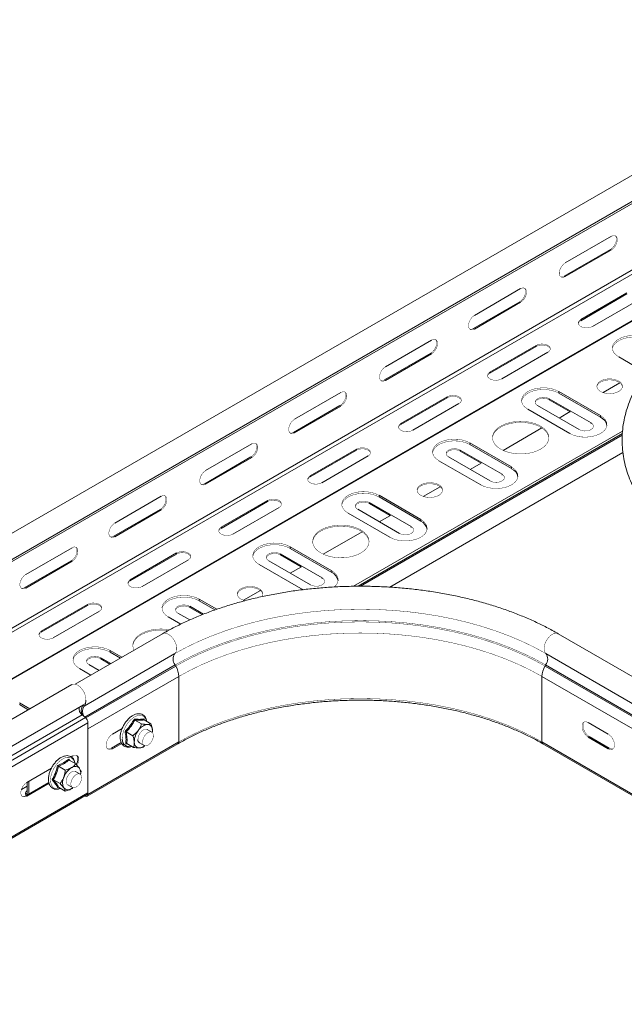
# Model space of a CAD drawing. Header units: millimetres. Extents: x 244 to 1375, y -1661 to 508.
# Tile 6 of 9: x 562 to 797, y -72 to 311. Entities that reach past the tile are written whole.
import ezdxf

# ---------------------------------------------------------------- set-up
doc = ezdxf.new("R2010")
doc.units = ezdxf.units.MM
doc.linetypes.add('K5LT32768', pattern=[0])
doc.linetypes.add('K5LT32769', pattern=[0])

msp = doc.modelspace()

# ---------------------------------------------------------------- linework, layer by layer
at = {"color": 7, "linetype": 'K5LT32768', "lineweight": 15}
for p, q in [((943.88, 333.74), (378.2, 7.18)), ((383.36, -0.07), (949.05, 326.5)), ((379.74, -2.98), (945.43, 323.59)), ((376.82, -30.54), (942.5, 296.03)), ((377.52, -31.76), (943.21, 294.8)), ((959.59, 286.2), (393.91, -40.36)), ((394.21, -40.39), (959.89, 286.17)), ((792.42, 227.15), (774.39, 216.74)), ((774.03, 211.63), (792.06, 222.04)), ((774.39, 211.43), (792.42, 221.84)), ((792.06, 222.04), (792.42, 221.84)), ((774.03, 211.63), (774.39, 211.43)), ((757.06, 206.74), (739.03, 196.33)), ((798.46, 205.08), (780.43, 194.67)), ((798.46, 204.67), (780.43, 194.26)), ((738.68, 191.22), (756.71, 201.63)), ((739.03, 191.02), (757.06, 201.43)), ((756.71, 201.63), (757.06, 201.43)), ((785.03, 192.02), (803.06, 202.43)), ((780.43, 194.26), (780.43, 194.67)), ((738.68, 191.22), (739.03, 191.02)), ((722.41, 186.73), (704.38, 176.32)), ((763.11, 184.67), (745.07, 174.26)), ((763.11, 184.26), (745.07, 173.85)), ((763.11, 184.26), (763.11, 184.67)), ((704.03, 171.22), (722.06, 181.63)), ((704.38, 171.02), (722.41, 181.43)), ((722.06, 181.63), (722.41, 181.43)), ((749.67, 171.61), (767.7, 182.02)), ((795.24, 180.18), (805.73, 174.12)), ((745.07, 173.85), (745.07, 174.26)), ((704.03, 171.22), (704.38, 171.02)), ((795.72, 170.06), (789.15, 166.27)), ((687.06, 166.32), (669.03, 155.91)), ((788.17, 157.32), (771.91, 166.71)), ((771.91, 166.06), (771.91, 166.71)), ((788.17, 156.67), (771.91, 166.06)), ((668.67, 150.81), (686.7, 161.22)), ((669.03, 150.61), (687.06, 161.02)), ((686.7, 161.22), (687.06, 161.02)), ((728.46, 164.67), (710.43, 154.26)), ((728.46, 164.26), (710.43, 153.85)), ((715.02, 151.61), (733.05, 162.01)), ((728.46, 164.26), (728.46, 164.67)), ((779.86, 151.87), (763.6, 161.26)), ((768.2, 163.91), (784.46, 154.52)), ((768.2, 163.5), (768.2, 163.91)), ((776.28, 158.84), (768.2, 163.5)), ((759.89, 159.77), (776.15, 150.38)), ((776.33, 158.87), (772.04, 156.39)), ((788.17, 156.67), (788.17, 157.32)), ((710.43, 153.85), (710.43, 154.26)), ((668.67, 150.81), (669.03, 150.61)), ((765.34, 152.52), (750.2, 143.78)), ((652.41, 146.32), (634.38, 135.91)), ((753.52, 137.32), (737.26, 146.71)), ((737.26, 146.05), (737.26, 146.71)), ((753.52, 136.67), (737.26, 146.05)), ((693.1, 144.26), (675.07, 133.85)), ((693.1, 143.85), (675.07, 133.44)), ((693.1, 143.85), (693.1, 144.26)), ((796.9, 142.99), (706.08, 90.55)), ((733.55, 143.91), (749.81, 134.52)), ((733.55, 143.5), (733.55, 143.91)), ((733.55, 143.5), (741.63, 138.84)), ((634.03, 130.81), (652.06, 141.22)), ((634.38, 130.6), (652.41, 141.01)), ((652.06, 141.22), (652.41, 141.01)), ((679.67, 131.19), (697.7, 141.6)), ((725.24, 139.77), (741.5, 130.38)), ((745.22, 131.87), (728.95, 141.26)), ((741.68, 138.87), (737.39, 136.39)), ((753.52, 136.67), (753.52, 137.32)), ((634.03, 130.81), (634.38, 130.6)), ((675.07, 133.44), (675.07, 133.85)), ((725.72, 129.65), (719.15, 125.86)), ((617.05, 125.91), (599.02, 115.5)), ((658.45, 124.26), (640.42, 113.85)), ((658.45, 123.85), (640.42, 113.44)), ((658.45, 123.85), (658.45, 124.26)), ((698.19, 123.5), (714.46, 114.11)), ((698.19, 123.09), (698.19, 123.5)), ((706.27, 118.43), (698.19, 123.09)), ((718.17, 116.91), (701.91, 126.3)), ((701.91, 125.64), (701.91, 126.3)), ((718.17, 116.25), (701.91, 125.64)), ((598.67, 110.4), (616.7, 120.81)), ((599.02, 110.19), (617.05, 120.6)), ((616.7, 120.81), (617.05, 120.6)), ((645.02, 111.19), (663.05, 121.6)), ((689.88, 119.36), (706.15, 109.97)), ((709.86, 111.46), (693.6, 120.85)), ((706.33, 118.46), (702.03, 115.98)), ((718.17, 116.25), (718.17, 116.91)), ((640.42, 113.44), (640.42, 113.85)), ((695.33, 112.11), (680.2, 103.37)), ((598.67, 110.4), (599.02, 110.19)), ((582.41, 105.91), (564.38, 95.5)), ((623.1, 103.85), (605.07, 93.44)), ((623.1, 103.44), (623.1, 103.85)), ((663.55, 103.5), (679.81, 94.11)), ((663.55, 103.09), (663.55, 103.5)), ((683.52, 96.91), (667.26, 106.29)), ((667.26, 105.64), (667.26, 106.29)), ((683.52, 96.25), (667.26, 105.64)), ((564.02, 90.4), (582.05, 100.81)), ((564.38, 90.19), (582.41, 100.6)), ((582.05, 100.81), (582.41, 100.6)), ((623.1, 103.44), (605.07, 93.03)), ((609.66, 90.78), (627.69, 101.19)), ((675.21, 91.46), (658.95, 100.85)), ((663.55, 103.09), (671.63, 98.43)), ((655.24, 99.36), (671.5, 89.97)), ((671.68, 98.46), (667.38, 95.98)), ((683.52, 96.25), (683.52, 96.91)), ((605.07, 93.03), (605.07, 93.44)), ((564.02, 90.4), (564.38, 90.19)), ((655.71, 89.24), (649.14, 85.45)), ((671.5, 89.97), (672.45, 89.49)), ((638.75, 81.93), (631.9, 85.88)), ((631.9, 85.23), (631.9, 85.88)), ((638.03, 81.69), (631.9, 85.23)), ((588.45, 83.84), (570.42, 73.43)), ((588.45, 83.44), (570.42, 73.03)), ((575.02, 70.78), (593.05, 81.19)), ((588.45, 83.44), (588.45, 83.84)), ((628.19, 83.09), (633.53, 80)), ((628.19, 82.68), (628.19, 83.09)), ((633.1, 79.84), (628.19, 82.68)), ((619.88, 78.95), (624.73, 76.15)), ((628.2, 77.78), (623.59, 80.43)), ((570.42, 73.03), (570.42, 73.43)), ((617.66, 72.43), (583.64, 52.79)), ((807.01, 52.02), (771.66, 72.43)), ((601.79, 63.27), (597.25, 65.88)), ((597.25, 65.23), (597.25, 65.88)), ((601.22, 62.94), (597.25, 65.23)), ((587.06, 44.28), (622.41, 64.69)), ((593.54, 63.09), (597.51, 60.8)), ((593.54, 62.68), (593.54, 63.09)), ((593.54, 62.68), (597.16, 60.59)), ((766.91, 64.69), (802.26, 44.28)), ((585.23, 58.94), (589.77, 56.33)), ((592.91, 58.14), (588.95, 60.43)), ((622.78, 59.84), (622.54, 60.28)), ((766.54, 59.84), (766.78, 60.28)), ((766.54, 59.84), (801.89, 39.43)), ((766.78, 60.28), (802.14, 39.87)), ((588.59, 35.38), (623.95, 55.79)), ((623.95, 30.29), (623.95, 55.79)), ((765.37, 30.29), (765.37, 55.79)), ((765.37, 55.79), (800.73, 35.38)), ((582.31, 52.63), (440.88, -29.01)), ((445.43, -36.89), (586.86, 44.75)), ((565.9, 43.16), (561.9, 45.47)), ((565.34, 42.83), (561.9, 44.82)), ((586.67, 44.66), (586.76, 44.74)), ((444.93, -40.82), (586.35, 40.82)), ((446.19, -41.89), (587.61, 39.76)), ((587.61, 39.76), (586.35, 40.82)), ((606.85, 38.82), (609.45, 37.32)), ((610.42, 39.26), (610.51, 38.8)), ((610.52, 38.87), (613.12, 37.37)), ((447.17, -43.89), (588.59, 37.75)), ((588.59, 37.75), (588.59, 10.49)), ((588.59, 9.88), (588.59, 35.38)), ((598.14, 33.35), (601.88, 35.51)), ((613.46, 34.09), (611.66, 35.13)), ((791.18, 33.35), (783.4, 37.84)), ((603.46, 34.23), (606.07, 32.73)), ((783.79, 32.35), (783.4, 32.12)), ((783.4, 32.12), (791.18, 27.63)), ((791.57, 27.86), (783.79, 32.35)), ((588.28, 9.19), (623.64, 29.6)), ((588.59, 9.88), (623.95, 30.29)), ((597.75, 27.86), (601.53, 30.04)), ((597.75, 27.86), (598.14, 27.63)), ((601.73, 29.71), (598.14, 27.63)), ((603.93, 29.59), (603.31, 29.61)), ((603.74, 29.69), (606.35, 28.19)), ((608.66, 29.94), (610.46, 28.89)), ((765.37, 30.29), (800.73, 9.88)), ((765.68, 29.6), (801.04, 9.19)), ((791.57, 27.86), (791.18, 27.63)), ((581.24, 23.22), (583.85, 21.71)), ((582.76, 24.88), (582.05, 24.47)), ((574.34, 20.02), (564.73, 14.47)), ((577.16, 20.86), (579.76, 19.35)), ((575.12, 15.6), (577.72, 14.09)), ((585.53, 17.76), (583.73, 18.8)), ((585.89, 18.81), (585.71, 17.87)), ((564.94, 13.13), (562.67, 11.82)), ((573.36, 14.55), (564.38, 9.37)), ((564.73, 9.16), (573.44, 14.19)), ((564.94, 14.59), (564.94, 10)), ((565.58, 14.94), (565.58, 10.06)), ((577.09, 12.72), (576.79, 12.58)), ((577.16, 12.69), (579.76, 11.19)), ((580.73, 13.61), (582.53, 12.57)), ((446.86, -71.84), (588.28, 9.8)), ((447.17, -71.15), (588.59, 10.49)), ((564.38, 9.37), (564.73, 9.16)), ((564.94, 10), (564.93, 9.68)), ((587.44, 9.32), (587.53, 9.26))]:
    msp.add_line(p, q, dxfattribs=at)
at = {"color": 8, "linetype": 'K5LT32769', "lineweight": 15, "true_color": 0x808080}
for p, q in [((784.46, 154.18), (784.46, 154.52)), ((692.02, 90.87), (796.75, 151.33)), ((693.77, 90.9), (796.69, 150.31)), ((694.51, 90.9), (796.66, 149.87)), ((694.79, 90.9), (796.65, 149.7)), ((749.81, 134.17), (749.81, 134.52)), ((714.46, 113.76), (714.46, 114.11)), ((679.81, 93.76), (679.81, 94.11)), ((587.36, 39.97), (622.54, 60.28)), ((587.75, 39.62), (622.78, 59.84)), ((587.06, 44.28), (586.78, 44.71)), ((565.58, 14.94), (565.56, 14.95)), ((565.21, 9.85), (564.94, 10)), ((587.53, 9.26), (587.53, 9.37)), ((588.59, 9.88), (588.45, 9.96))]:
    msp.add_line(p, q, dxfattribs=at)
at = {"color": 7, "linetype": 'K5LT32768', "const_width": 0.15}
for points in [[(792.06, 222.04), (792.85, 222.66), (793.54, 223.52), (794.05, 224.52), (794.33, 225.54), (794.33, 226.46), (794.05, 227.17), (793.86, 227.39)], [(792.42, 221.84), (793.2, 222.45), (793.89, 223.31), (794.41, 224.31), (794.68, 225.34), (794.68, 226.26), (794.41, 226.97), (793.89, 227.38), (793.2, 227.44), (792.42, 227.15)], [(774.39, 216.74), (773.6, 216.12), (772.91, 215.26), (772.4, 214.26), (772.12, 213.24), (772.12, 212.32), (772.4, 211.61), (772.91, 211.2), (773.6, 211.14), (774.39, 211.43)], [(772.59, 211.39), (773.25, 211.34), (774.03, 211.63)], [(756.71, 201.63), (757.49, 202.25), (758.19, 203.11), (758.7, 204.11), (758.97, 205.13), (758.97, 206.05), (758.7, 206.76), (758.5, 206.98)], [(757.06, 201.43), (757.85, 202.04), (758.54, 202.9), (759.05, 203.9), (759.32, 204.93), (759.32, 205.85), (759.05, 206.56), (758.54, 206.97), (757.85, 207.03), (757.06, 206.74)], [(739.03, 196.33), (738.24, 195.71), (737.55, 194.85), (737.04, 193.85), (736.77, 192.83), (736.77, 191.9), (737.04, 191.2), (737.55, 190.79), (738.24, 190.72), (739.03, 191.02)], [(780.43, 194.67), (779.78, 194.14), (779.49, 193.51), (779.59, 192.86), (780.07, 192.27), (780.86, 191.81), (781.89, 191.53), (783.01, 191.47), (784.1, 191.64), (785.03, 192.02)], [(780.43, 194.26), (779.78, 193.73), (779.5, 193.14)], [(737.24, 190.98), (737.89, 190.93), (738.68, 191.22)], [(807.26, 187.12), (805.88, 187.76), (804.3, 188.23), (802.58, 188.5), (800.81, 188.55), (799.05, 188.39), (797.4, 188.02), (795.91, 187.46), (794.65, 186.74), (793.68, 185.88), (793.04, 184.92), (792.77, 183.91), (792.86, 182.88), (793.32, 181.89), (794.13, 180.98), (795.24, 180.18)], [(807.26, 186.47), (805.88, 187.11), (804.3, 187.58), (802.58, 187.84), (800.81, 187.9), (799.05, 187.74), (797.4, 187.37), (795.91, 186.81), (794.65, 186.08), (793.68, 185.22), (793.04, 184.27), (792.77, 183.32)], [(722.06, 181.63), (722.85, 182.24), (723.54, 183.1), (724.05, 184.11), (724.32, 185.13), (724.32, 186.05), (724.05, 186.76), (723.85, 186.98)], [(722.41, 181.43), (723.2, 182.04), (723.89, 182.9), (724.4, 183.9), (724.68, 184.93), (724.68, 185.85), (724.4, 186.56), (723.89, 186.97), (723.2, 187.03), (722.41, 186.73)], [(767.7, 182.02), (768.35, 182.55), (768.64, 183.18), (768.54, 183.83), (768.07, 184.42), (767.27, 184.88), (766.25, 185.16), (765.12, 185.21), (764.03, 185.04), (763.11, 184.67)], [(768.63, 183.14), (768.54, 183.42), (768.07, 184.01), (767.27, 184.47), (766.25, 184.75), (765.12, 184.8), (764.03, 184.64), (763.11, 184.26)], [(704.38, 176.32), (703.6, 175.71), (702.91, 174.85), (702.39, 173.85), (702.12, 172.82), (702.12, 171.9), (702.39, 171.19), (702.91, 170.78), (703.6, 170.72), (704.38, 171.02)], [(745.07, 174.26), (744.43, 173.73), (744.14, 173.1), (744.23, 172.45), (744.71, 171.86), (745.51, 171.4), (746.53, 171.12), (747.66, 171.06), (748.75, 171.23), (749.67, 171.61)], [(745.07, 173.85), (744.43, 173.32), (744.14, 172.73)], [(702.59, 170.97), (703.24, 170.93), (704.03, 171.22)], [(788.17, 166.71), (789.26, 166.23), (790.52, 165.95), (791.88, 165.87), (793.22, 166), (794.45, 166.34), (795.48, 166.85), (796.22, 167.51), (796.64, 168.26), (796.68, 169.05), (796.36, 169.81), (795.69, 170.49), (794.73, 171.05), (793.54, 171.44), (792.22, 171.62), (790.86, 171.59), (789.56, 171.36), (788.42, 170.93), (787.53, 170.33), (786.94, 169.62), (786.71, 168.85), (786.85, 168.07), (787.35, 167.34), (788.17, 166.71)], [(796.7, 168.55), (796.68, 168.64), (796.36, 169.4), (795.69, 170.09), (794.73, 170.64), (793.54, 171.03), (792.22, 171.21), (790.86, 171.19), (789.56, 170.95), (788.42, 170.52), (787.53, 169.92), (786.94, 169.21), (786.72, 168.55)], [(686.7, 161.22), (687.49, 161.83), (688.18, 162.69), (688.69, 163.7), (688.97, 164.72), (688.97, 165.64), (688.69, 166.35), (688.5, 166.57)], [(687.06, 161.02), (687.84, 161.63), (688.54, 162.49), (689.05, 163.49), (689.32, 164.51), (689.32, 165.44), (689.05, 166.15), (688.54, 166.55), (687.84, 166.62), (687.06, 166.32)], [(733.05, 162.01), (733.7, 162.55), (733.99, 163.18), (733.9, 163.83), (733.42, 164.42), (732.62, 164.88), (731.6, 165.15), (730.47, 165.21), (729.38, 165.04), (728.46, 164.67)], [(733.99, 163.14), (733.9, 163.42), (733.42, 164.01), (732.62, 164.47), (731.6, 164.75), (730.47, 164.8), (729.38, 164.63), (728.46, 164.26)], [(771.91, 166.71), (770.53, 167.35), (768.95, 167.82), (767.23, 168.09), (765.45, 168.14), (763.7, 167.98), (762.04, 167.61), (760.55, 167.05), (759.29, 166.33), (758.33, 165.47), (757.69, 164.51), (757.41, 163.5), (757.5, 162.47), (757.96, 161.48), (758.77, 160.57), (759.89, 159.77)], [(771.91, 166.06), (770.53, 166.7), (768.95, 167.17), (767.23, 167.43), (765.45, 167.49), (763.7, 167.33), (762.04, 166.96), (760.55, 166.4), (759.29, 165.67), (758.33, 164.81), (757.69, 163.86), (757.42, 162.91)], [(763.6, 161.26), (762.95, 161.79), (762.66, 162.42), (762.76, 163.07), (763.24, 163.66), (764.03, 164.12), (765.06, 164.4), (766.18, 164.46), (767.27, 164.29), (768.2, 163.91)], [(768.2, 163.5), (767.27, 163.88), (766.18, 164.05), (765.06, 163.99), (764.03, 163.71), (763.24, 163.25), (762.76, 162.66), (762.67, 162.38)], [(776.15, 150.38), (777.53, 149.74), (779.12, 149.27), (780.83, 149), (782.61, 148.95), (784.36, 149.11), (786.02, 149.48), (787.51, 150.04), (788.77, 150.76), (789.74, 151.62), (790.37, 152.58), (790.65, 153.59), (790.56, 154.62), (790.1, 155.61), (789.29, 156.52), (788.17, 157.32)], [(669.03, 155.91), (668.24, 155.3), (667.55, 154.44), (667.04, 153.44), (666.76, 152.41), (666.76, 151.49), (667.04, 150.78), (667.55, 150.37), (668.24, 150.31), (669.03, 150.61)], [(710.43, 154.26), (709.78, 153.72), (709.49, 153.1), (709.59, 152.45), (710.06, 151.86), (710.86, 151.39), (711.88, 151.12), (713.01, 151.06), (714.1, 151.23), (715.02, 151.61)], [(710.43, 153.85), (709.78, 153.32), (709.49, 152.73)], [(768.05, 148.54), (767.92, 149.33), (767.44, 150.44), (766.63, 151.47), (765.5, 152.41), (764.11, 153.21), (762.49, 153.86), (760.69, 154.33), (758.78, 154.61), (756.81, 154.69), (754.85, 154.56), (752.96, 154.23), (751.21, 153.72), (749.64, 153.03), (748.31, 152.19), (747.26, 151.22), (746.52, 150.17), (746.13, 149.05), (746.07, 148.54)], [(749.28, 144.26), (750.8, 143.53), (752.51, 142.97), (754.37, 142.59), (756.32, 142.41), (758.29, 142.44), (760.22, 142.67), (762.05, 143.09), (763.72, 143.7), (765.18, 144.46), (766.37, 145.37), (767.27, 146.38), (767.84, 147.47), (768.06, 148.61), (767.92, 149.74), (767.44, 150.85), (766.63, 151.88), (765.5, 152.82), (764.11, 153.62), (762.49, 154.27), (760.69, 154.74), (758.78, 155.02), (756.81, 155.1), (754.85, 154.97), (752.96, 154.64), (751.21, 154.12), (749.64, 153.44), (748.31, 152.59), (747.26, 151.63), (746.52, 150.57), (746.13, 149.46), (746.09, 148.32), (746.39, 147.2), (747.04, 146.12), (748.02, 145.13), (749.28, 144.26)], [(784.46, 154.52), (785.11, 153.99), (785.4, 153.36), (785.3, 152.71), (784.82, 152.12), (784.03, 151.66), (783, 151.39), (781.88, 151.33), (780.79, 151.5), (779.86, 151.87)], [(667.23, 150.56), (667.89, 150.52), (668.67, 150.81)], [(652.06, 141.22), (652.84, 141.83), (653.53, 142.69), (654.05, 143.69), (654.32, 144.72), (654.32, 145.64), (654.05, 146.35), (653.85, 146.57)], [(652.41, 141.01), (653.2, 141.63), (653.89, 142.49), (654.4, 143.49), (654.67, 144.51), (654.67, 145.43), (654.4, 146.14), (653.89, 146.55), (653.2, 146.61), (652.41, 146.32)], [(737.26, 146.71), (735.88, 147.35), (734.3, 147.82), (732.58, 148.08), (730.81, 148.14), (729.05, 147.98), (727.39, 147.61), (725.9, 147.05), (724.64, 146.33), (723.68, 145.46), (723.04, 144.51), (722.76, 143.49), (722.86, 142.47), (723.32, 141.48), (724.12, 140.56), (725.24, 139.77)], [(737.26, 146.05), (735.88, 146.7), (734.3, 147.17), (732.58, 147.43), (730.81, 147.48), (729.05, 147.32), (727.39, 146.96), (725.9, 146.4), (724.64, 145.67), (723.68, 144.81), (723.04, 143.85), (722.77, 142.91)], [(697.7, 141.6), (698.35, 142.14), (698.64, 142.77), (698.54, 143.42), (698.06, 144.01), (697.26, 144.47), (696.24, 144.74), (695.12, 144.8), (694.03, 144.63), (693.1, 144.26)], [(698.63, 142.73), (698.54, 143.01), (698.06, 143.6), (697.26, 144.06), (696.24, 144.33), (695.12, 144.39), (694.03, 144.22), (693.1, 143.85)], [(728.95, 141.26), (728.31, 141.79), (728.01, 142.42), (728.11, 143.07), (728.59, 143.66), (729.39, 144.12), (730.41, 144.4), (731.53, 144.45), (732.62, 144.28), (733.55, 143.91)], [(728.02, 142.38), (728.11, 142.66), (728.59, 143.25), (729.39, 143.71), (730.41, 143.99), (731.53, 144.04), (732.62, 143.88), (733.55, 143.5)], [(634.38, 135.91), (633.59, 135.3), (632.9, 134.44), (632.39, 133.44), (632.12, 132.41), (632.12, 131.49), (632.39, 130.78), (632.9, 130.37), (633.59, 130.31), (634.38, 130.6)], [(741.5, 130.38), (742.88, 129.73), (744.47, 129.27), (746.18, 129), (747.96, 128.95), (749.71, 129.11), (751.37, 129.48), (752.86, 130.04), (754.12, 130.76), (755.09, 131.62), (755.72, 132.58), (756, 133.59), (755.91, 134.62), (755.45, 135.61), (754.64, 136.52), (753.52, 137.32)], [(749.81, 134.52), (750.46, 133.99), (750.75, 133.36), (750.65, 132.71), (750.18, 132.12), (749.38, 131.66), (748.36, 131.38), (747.23, 131.33), (746.14, 131.49), (745.22, 131.87)], [(632.59, 130.56), (633.24, 130.51), (634.03, 130.81)], [(675.07, 133.85), (674.42, 133.31), (674.13, 132.69), (674.23, 132.04), (674.71, 131.45), (675.51, 130.98), (676.53, 130.71), (677.65, 130.65), (678.74, 130.82), (679.67, 131.19)], [(675.07, 133.44), (674.42, 132.91), (674.14, 132.32)], [(718.17, 126.3), (719.25, 125.82), (720.52, 125.53), (721.88, 125.45), (723.22, 125.59), (724.45, 125.92), (725.47, 126.44), (726.22, 127.1), (726.63, 127.85), (726.68, 128.63), (726.36, 129.4), (725.69, 130.08), (724.73, 130.64), (723.54, 131.02), (722.22, 131.21), (720.86, 131.18), (719.56, 130.94), (718.42, 130.51), (717.52, 129.92), (716.94, 129.21), (716.71, 128.44), (716.85, 127.65), (717.35, 126.92), (718.17, 126.3)], [(726.69, 128.13), (726.68, 128.22), (726.36, 128.99), (725.69, 129.67), (724.73, 130.23), (723.54, 130.61), (722.22, 130.8), (720.86, 130.77), (719.56, 130.54), (718.42, 130.11), (717.52, 129.51), (716.94, 128.8), (716.72, 128.13)], [(701.91, 126.3), (700.52, 126.94), (698.94, 127.41), (697.23, 127.67), (695.45, 127.73), (693.7, 127.57), (692.04, 127.2), (690.55, 126.64), (689.29, 125.92), (688.32, 125.05), (687.69, 124.1), (687.41, 123.08), (687.5, 122.06), (687.96, 121.07), (688.77, 120.15), (689.88, 119.36)], [(701.91, 125.64), (700.52, 126.29), (698.94, 126.75), (697.23, 127.02), (695.45, 127.07), (693.7, 126.91), (692.04, 126.55), (690.55, 125.99), (689.29, 125.26), (688.32, 124.4), (687.69, 123.44), (687.41, 122.5)], [(616.7, 120.81), (617.49, 121.42), (618.18, 122.28), (618.69, 123.28), (618.96, 124.31), (618.96, 125.23), (618.69, 125.94), (618.49, 126.16)], [(617.05, 120.6), (617.84, 121.22), (618.53, 122.08), (619.04, 123.08), (619.32, 124.1), (619.32, 125.02), (619.04, 125.73), (618.53, 126.14), (617.84, 126.2), (617.05, 125.91)], [(663.05, 121.6), (663.7, 122.14), (663.99, 122.77), (663.89, 123.41), (663.41, 124), (662.62, 124.47), (661.59, 124.74), (660.47, 124.8), (659.38, 124.63), (658.45, 124.26)], [(663.98, 122.72), (663.89, 123.01), (663.41, 123.6), (662.62, 124.06), (661.59, 124.33), (660.47, 124.39), (659.38, 124.22), (658.45, 123.85)], [(693.6, 120.85), (692.95, 121.38), (692.66, 122.01), (692.76, 122.66), (693.23, 123.25), (694.03, 123.71), (695.05, 123.99), (696.18, 124.04), (697.27, 123.87), (698.19, 123.5)], [(698.19, 123.09), (697.27, 123.47), (696.18, 123.63), (695.05, 123.58), (694.03, 123.3), (693.23, 122.84), (692.76, 122.25), (692.66, 121.97)], [(599.02, 115.5), (598.24, 114.89), (597.55, 114.03), (597.03, 113.03), (596.76, 112), (596.76, 111.08), (597.03, 110.37), (597.55, 109.96), (598.24, 109.9), (599.02, 110.19)], [(706.15, 109.97), (707.53, 109.32), (709.11, 108.86), (710.83, 108.59), (712.6, 108.54), (714.36, 108.7), (716.02, 109.07), (717.51, 109.62), (718.76, 110.35), (719.73, 111.21), (720.37, 112.17), (720.65, 113.18), (720.55, 114.21), (720.09, 115.2), (719.29, 116.11), (718.17, 116.91)], [(640.42, 113.85), (639.78, 113.31), (639.48, 112.68), (639.58, 112.03), (640.06, 111.44), (640.86, 110.98), (641.88, 110.71), (643, 110.65), (644.09, 110.82), (645.02, 111.19)], [(640.42, 113.44), (639.78, 112.9), (639.49, 112.32)], [(698.05, 108.13), (697.92, 108.92), (697.44, 110.02), (696.62, 111.06), (695.5, 112), (694.11, 112.8), (692.49, 113.45), (690.69, 113.92), (688.78, 114.2), (686.81, 114.28), (684.85, 114.15), (682.96, 113.82), (681.2, 113.3), (679.64, 112.61), (678.3, 111.77), (677.26, 110.81), (676.52, 109.75), (676.13, 108.64), (676.06, 108.13)], [(679.28, 103.85), (680.79, 103.12), (682.51, 102.55), (684.37, 102.18), (686.32, 102), (688.29, 102.03), (690.22, 102.25), (692.05, 102.68), (693.72, 103.28), (695.18, 104.05), (696.37, 104.96), (697.27, 105.97), (697.83, 107.06), (698.05, 108.19), (697.92, 109.33), (697.44, 110.43), (696.62, 111.47), (695.5, 112.41), (694.11, 113.21), (692.49, 113.86), (690.69, 114.33), (688.78, 114.61), (686.81, 114.68), (684.85, 114.56), (682.96, 114.23), (681.2, 113.71), (679.64, 113.02), (678.3, 112.18), (677.26, 111.22), (676.52, 110.16), (676.13, 109.05), (676.08, 107.91), (676.39, 106.78), (677.04, 105.71), (678.01, 104.72), (679.28, 103.85)], [(714.46, 114.11), (715.1, 113.58), (715.4, 112.95), (715.3, 112.3), (714.82, 111.71), (714.02, 111.25), (713, 110.97), (711.88, 110.92), (710.79, 111.08), (709.86, 111.46)], [(597.23, 110.15), (597.88, 110.1), (598.67, 110.4)], [(667.26, 106.29), (665.88, 106.94), (664.29, 107.41), (662.58, 107.67), (660.8, 107.73), (659.05, 107.56), (657.39, 107.2), (655.9, 106.64), (654.64, 105.91), (653.67, 105.05), (653.04, 104.1), (652.76, 103.08), (652.85, 102.06), (653.31, 101.07), (654.12, 100.15), (655.24, 99.36)], [(582.05, 100.81), (582.84, 101.42), (583.53, 102.28), (584.04, 103.28), (584.32, 104.3), (584.32, 105.23), (584.04, 105.93), (583.84, 106.16)], [(582.41, 100.6), (583.19, 101.22), (583.88, 102.07), (584.4, 103.08), (584.67, 104.1), (584.67, 105.02), (584.4, 105.73), (583.88, 106.14), (583.19, 106.2), (582.41, 105.91)], [(627.69, 101.19), (628.34, 101.73), (628.63, 102.36), (628.54, 103), (628.06, 103.59), (627.26, 104.06), (626.24, 104.33), (625.11, 104.39), (624.02, 104.22), (623.1, 103.85)], [(628.63, 102.31), (628.54, 102.6), (628.06, 103.19), (627.26, 103.65), (626.24, 103.92), (625.11, 103.98), (624.02, 103.81), (623.1, 103.44)], [(667.26, 105.64), (665.88, 106.29), (664.29, 106.75), (662.58, 107.02), (660.8, 107.07), (659.05, 106.91), (657.39, 106.54), (655.9, 105.99), (654.64, 105.26), (653.67, 104.4), (653.04, 103.44), (652.77, 102.5)], [(658.95, 100.85), (658.3, 101.38), (658.01, 102.01), (658.11, 102.66), (658.58, 103.25), (659.38, 103.71), (660.41, 103.98), (661.53, 104.04), (662.62, 103.87), (663.55, 103.5)], [(658.02, 101.97), (658.11, 102.25), (658.58, 102.84), (659.38, 103.3), (660.41, 103.58), (661.53, 103.63), (662.62, 103.46), (663.55, 103.09)], [(684.39, 90.55), (685.08, 91.21), (685.72, 92.17), (686, 93.18), (685.91, 94.2), (685.45, 95.19), (684.64, 96.11), (683.52, 96.91)], [(564.38, 95.5), (563.59, 94.89), (562.9, 94.03), (562.38, 93.02), (562.11, 92), (562.11, 91.08), (562.38, 90.37), (562.9, 89.96), (563.59, 89.9), (564.38, 90.19)], [(605.07, 93.44), (604.42, 92.9), (604.13, 92.27), (604.23, 91.62), (604.7, 91.03), (605.5, 90.57), (606.52, 90.3), (607.65, 90.24), (608.74, 90.41), (609.66, 90.78)], [(605.07, 93.03), (604.42, 92.49), (604.13, 91.91)], [(679.81, 94.11), (680.46, 93.58), (680.75, 92.95), (680.65, 92.3), (680.17, 91.71), (679.37, 91.25), (678.35, 90.97), (677.23, 90.91), (676.14, 91.08), (675.21, 91.46)], [(562.58, 90.15), (563.24, 90.1), (564.02, 90.4)], [(656.32, 86.82), (656.63, 87.44), (656.68, 88.22), (656.35, 88.98), (655.69, 89.67), (654.72, 90.23), (653.54, 90.61), (652.21, 90.8), (650.85, 90.77), (649.55, 90.53), (648.42, 90.1), (647.52, 89.51), (646.94, 88.8), (646.7, 88.02), (646.84, 87.24), (647.34, 86.51), (648.17, 85.88)], [(656.69, 87.72), (656.68, 87.81), (656.35, 88.58), (655.69, 89.26), (654.72, 89.82), (653.54, 90.2), (652.21, 90.39), (650.85, 90.36), (649.55, 90.12), (648.42, 89.69), (647.52, 89.1), (646.94, 88.39), (646.71, 87.72)], [(593.05, 81.19), (593.69, 81.72), (593.99, 82.35), (593.89, 83), (593.41, 83.59), (592.61, 84.05), (591.59, 84.33), (590.47, 84.39), (589.38, 84.22), (588.45, 83.84)], [(631.9, 85.88), (630.52, 86.53), (628.94, 87), (627.22, 87.26), (625.45, 87.32), (623.69, 87.15), (622.03, 86.79), (620.54, 86.23), (619.29, 85.5), (618.32, 84.64), (617.68, 83.68), (617.4, 82.67), (617.5, 81.65), (617.96, 80.66), (618.76, 79.74), (619.88, 78.95)], [(631.9, 85.23), (630.52, 85.88), (628.94, 86.34), (627.22, 86.61), (625.45, 86.66), (623.69, 86.5), (622.03, 86.13), (620.54, 85.58), (619.29, 84.85), (618.32, 83.99), (617.68, 83.03), (617.41, 82.09)], [(648.17, 85.88), (649.25, 85.41), (649.77, 85.26)], [(593.98, 82.31), (593.89, 82.59), (593.41, 83.18), (592.61, 83.65), (591.59, 83.92), (590.47, 83.98), (589.38, 83.81), (588.45, 83.44)], [(622.41, 64.69), (626.91, 67.13), (631.65, 69.41), (636.62, 71.52), (641.8, 73.46), (647.18, 75.21), (652.73, 76.77), (658.43, 78.13), (664.26, 79.29), (670.21, 80.25), (676.24, 81), (682.34, 81.53), (688.49, 81.86), (694.66, 81.96), (700.83, 81.86), (706.98, 81.53), (713.08, 81), (719.11, 80.25), (725.06, 79.29), (730.89, 78.13), (736.59, 76.77), (742.14, 75.21), (747.52, 73.46), (752.7, 71.52), (757.67, 69.41), (762.41, 67.13), (766.91, 64.69)], [(623.59, 80.43), (622.95, 80.97), (622.65, 81.6), (622.75, 82.25), (623.23, 82.84), (624.03, 83.3), (625.05, 83.57), (626.18, 83.63), (627.27, 83.46), (628.19, 83.09)], [(628.19, 82.68), (627.27, 83.05), (626.18, 83.22), (625.05, 83.17), (624.03, 82.89), (623.23, 82.43), (622.75, 81.84), (622.66, 81.56)], [(622.54, 60.28), (627.02, 62.72), (631.76, 64.99), (636.72, 67.1), (641.89, 69.03), (647.26, 70.78), (652.8, 72.34), (658.49, 73.7), (664.32, 74.86), (670.25, 75.81), (676.27, 76.56), (682.37, 77.1), (688.5, 77.42), (694.66, 77.53), (700.82, 77.42), (706.95, 77.1), (713.05, 76.56), (719.07, 75.81), (725, 74.86), (730.83, 73.7), (736.52, 72.34), (742.06, 70.78), (747.43, 69.03), (752.6, 67.1), (757.56, 64.99), (762.3, 62.72), (766.78, 60.28)], [(622.78, 59.84), (627.25, 62.27), (631.97, 64.54), (636.92, 66.64), (642.07, 68.57), (647.42, 70.31), (652.94, 71.86), (658.61, 73.22), (664.42, 74.37), (670.33, 75.33), (676.34, 76.07), (682.41, 76.6), (688.52, 76.92), (694.66, 77.03), (700.8, 76.92), (706.91, 76.6), (712.98, 76.07), (718.99, 75.33), (724.9, 74.37), (730.71, 73.22), (736.38, 71.86), (741.9, 70.31), (747.25, 68.57), (752.4, 66.64), (757.35, 64.54), (762.07, 62.27), (766.54, 59.84)], [(570.42, 73.43), (569.77, 72.9), (569.48, 72.27), (569.58, 71.62), (570.06, 71.03), (570.85, 70.57), (571.88, 70.3), (573, 70.24), (574.09, 70.41), (575.02, 70.78)], [(570.42, 73.03), (569.77, 72.49), (569.49, 71.9)], [(619.78, 73.67), (618.77, 73.79), (616.81, 73.86), (614.85, 73.74), (612.96, 73.41), (611.2, 72.89), (609.63, 72.2), (608.3, 71.36), (607.25, 70.4), (606.52, 69.34), (606.12, 68.23), (606.06, 67.72)], [(620.41, 73.97), (618.77, 74.2), (616.81, 74.27), (614.85, 74.14), (612.96, 73.82), (611.2, 73.3), (609.63, 72.61), (608.3, 71.77), (607.25, 70.81), (606.52, 69.75), (606.12, 68.63), (606.08, 67.5), (606.39, 66.37), (606.56, 66.02)], [(623.95, 55.79), (628.35, 58.18), (632.99, 60.42), (637.85, 62.48), (642.93, 64.38), (648.19, 66.09), (653.62, 67.62), (659.2, 68.95), (664.91, 70.09), (670.73, 71.03), (676.63, 71.76), (682.61, 72.28), (688.62, 72.6), (694.66, 72.7), (700.7, 72.6), (706.71, 72.28), (712.69, 71.76), (718.59, 71.03), (724.41, 70.09), (730.12, 68.95), (735.7, 67.62), (741.13, 66.09), (746.39, 64.38), (751.47, 62.48), (756.33, 60.42), (760.97, 58.18), (765.37, 55.79)], [(597.25, 65.88), (595.87, 66.53), (594.29, 66.99), (592.57, 67.26), (590.8, 67.31), (589.04, 67.15), (587.38, 66.78), (585.89, 66.23), (584.64, 65.5), (583.67, 64.64), (583.03, 63.68), (582.76, 62.67), (582.85, 61.65), (583.31, 60.65), (584.11, 59.74), (585.23, 58.94)], [(597.25, 65.23), (595.87, 65.87), (594.29, 66.34), (592.57, 66.61), (590.8, 66.66), (589.04, 66.5), (587.38, 66.13), (585.89, 65.57), (584.64, 64.85), (583.67, 63.99), (583.03, 63.03), (582.76, 62.09)], [(588.95, 60.43), (588.3, 60.97), (588.01, 61.6), (588.1, 62.25), (588.58, 62.84), (589.38, 63.3), (590.4, 63.57), (591.53, 63.63), (592.62, 63.46), (593.54, 63.09)], [(588.01, 61.56), (588.1, 61.84), (588.58, 62.43), (589.38, 62.89), (590.4, 63.16), (591.53, 63.22), (592.62, 63.05), (593.54, 62.68)], [(586.86, 44.75), (587.36, 45.22), (587.71, 46.03), (587.79, 47.07), (587.59, 48.25), (587.14, 49.47), (586.46, 50.62), (585.62, 51.61), (584.69, 52.34), (583.75, 52.76), (582.89, 52.83), (582.31, 52.63)], [(623.95, 30.29), (628.35, 32.68), (632.99, 34.91), (637.85, 36.98), (642.93, 38.87), (648.19, 40.58), (653.62, 42.11), (659.2, 43.44), (664.91, 44.58), (670.73, 45.52), (676.63, 46.25), (682.61, 46.77), (688.62, 47.09), (694.66, 47.19), (700.7, 47.09), (706.71, 46.77), (712.69, 46.25), (718.59, 45.52), (724.41, 44.58), (730.12, 43.44), (735.7, 42.11), (741.13, 40.58), (746.39, 38.87), (751.47, 36.98), (756.33, 34.91), (760.97, 32.68), (765.37, 30.29)], [(611.66, 35.13), (611.09, 35.27), (610.38, 35.1), (609.65, 34.62), (608.98, 33.88), (608.45, 32.98), (608.12, 32.03), (608.04, 31.14)], [(613.69, 34.85), (613.69, 34.32), (613.66, 33.95)], [(783.4, 37.84), (782.56, 38.16), (781.81, 38.09), (781.26, 37.65), (780.96, 36.89), (780.96, 35.89), (781.26, 34.79), (781.81, 33.71), (782.56, 32.79), (783.4, 32.12)], [(783.79, 32.35), (782.94, 33.01), (782.2, 33.94), (781.65, 35.02), (781.35, 36.12), (781.35, 37.11), (781.65, 37.87), (781.86, 38.11)], [(598.14, 27.63), (597.29, 27.32), (596.55, 27.38), (596, 27.83), (595.7, 28.59), (595.7, 29.58), (596, 30.68), (596.55, 31.76), (597.29, 32.69), (598.14, 33.35)], [(612.65, 29.57), (611.92, 29.02), (611.2, 28.77), (610.57, 28.84), (610.11, 29.24), (609.87, 29.91), (609.88, 30.77), (610.15, 31.71), (610.63, 32.63), (611.28, 33.42), (612.01, 33.97), (612.73, 34.22), (613.36, 34.14), (613.82, 33.75), (614.06, 33.08), (614.04, 32.22), (613.78, 31.27), (613.29, 30.35), (612.65, 29.57)], [(791.18, 27.63), (792.03, 27.32), (792.77, 27.38), (793.32, 27.83), (793.62, 28.59), (793.62, 29.58), (793.32, 30.68), (792.77, 31.76), (792.03, 32.69), (791.18, 33.35)], [(596.19, 27.6), (596.9, 27.54), (597.75, 27.86)], [(793.11, 27.59), (792.42, 27.54), (791.57, 27.86)], [(584.32, 21.17), (584.75, 22.05), (585.02, 23.07), (585.02, 23.99), (584.75, 24.7), (584.24, 25.11), (583.55, 25.17), (582.76, 24.88)], [(583.73, 18.8), (583.59, 18.87), (582.96, 18.93), (582.23, 18.65), (581.5, 18.09), (580.87, 17.29), (580.39, 16.37), (580.14, 15.42), (580.14, 14.57), (580.39, 13.92), (580.73, 13.61)], [(581.91, 13.94), (582.04, 14.85), (582.41, 15.8), (582.97, 16.67), (583.66, 17.36), (584.4, 17.79), (585.09, 17.9), (585.66, 17.68), (586.03, 17.15), (586.15, 16.39), (586.03, 15.48), (585.66, 14.53), (585.09, 13.66), (584.4, 12.96), (583.66, 12.54), (582.97, 12.43), (582.41, 12.65), (582.04, 13.18), (581.91, 13.94)], [(564.73, 14.47), (563.94, 13.86), (563.25, 13), (562.74, 12), (562.47, 10.97), (562.47, 10.05), (562.74, 9.34), (563.25, 8.93), (563.94, 8.87), (564.73, 9.16)], [(582.23, 12.12), (582.69, 12.42), (582.76, 12.47)], [(564.38, 9.37), (563.59, 9.07), (562.94, 9.12)]]:
    msp.add_lwpolyline(points, dxfattribs=at)
at = {"color": 8, "linetype": 'K5LT32769', "true_color": 0x808080, "const_width": 0.15}
for points in [[(622.41, 64.69), (622.88, 65.3), (623.13, 66.16), (623.12, 67.2), (622.86, 68.35), (622.38, 69.5), (621.7, 70.58), (620.89, 71.49), (620, 72.17), (619.1, 72.56), (618.28, 72.63), (617.66, 72.43)], [(766.91, 64.69), (766.44, 65.3), (766.19, 66.16), (766.2, 67.2), (766.46, 68.35), (766.94, 69.5), (767.62, 70.58), (768.43, 71.49), (769.32, 72.17), (770.22, 72.56), (771.04, 72.63), (771.66, 72.43)], [(611.34, 38.39), (611.04, 39.27), (610.48, 40.05), (609.71, 40.52), (608.78, 40.67), (607.74, 40.5), (606.64, 40), (605.55, 39.2), (604.52, 38.16), (603.6, 36.92), (602.85, 35.55), (602.31, 34.12), (602, 32.72), (601.95, 31.42)], [(583.43, 21.95), (583.32, 22.41), (582.88, 23.33), (582.23, 23.97), (581.38, 24.3), (580.39, 24.31), (579.32, 23.98), (578.21, 23.34), (577.14, 22.43), (576.15, 21.29), (575.31, 19.98), (574.65, 18.57), (574.21, 17.15), (574.02, 15.78), (574.08, 14.55), (574.4, 13.51), (574.95, 12.72), (575.71, 12.23), (576.63, 12.06), (577.67, 12.23), (577.86, 12.29)]]:
    msp.add_lwpolyline(points, dxfattribs=at)
at = {"color": 7, "linetype": 'K5LT32768', "lineweight": 15}
for centre, radius, start, end in [((786.36, 152.7), 4.36, 10.8721, 65.468), ((751.71, 132.7), 4.36, 10.8722, 65.4681), ((716.36, 112.29), 4.36, 10.872, 65.4679), ((681.71, 92.29), 4.36, 10.8721, 65.4682), ((625.46, 62.57), 3.72, 145.2362, 218.0456), ((763.86, 62.57), 3.72, 321.9542, 34.7637), ((615.37, 55.51), 8.59, 1.8772, 30.2829), ((773.95, 55.51), 8.59, 149.7169, 178.1229), ((585.16, 46.14), 2.66, 315.5503, 8.5852), ((588.34, 43.37), 3.24, 173.2621, 232.0412), ((589.62, 42.52), 3.65, 144.9049, 208.8668), ((589.95, 42.22), 3.55, 144.5346, 212.7188), ((585.78, 37.61), 2.82, 2.9326, 49.5211), ((614.01, 30.25), 7.37, 142.1303, 180.3), ((612.45, 32.14), 5.01, 98.4154, 148.2017), ((611.63, 35.03), 2.07, 354.9813, 87.6463), ((609.38, 31.06), 1.34, 176.6166, 237.4675), ((608.69, 30.03), 2.07, 174.9799, 267.6468), ((608.34, 31.64), 3.68, 274.1017, 309.4582), ((581.61, 23.43), 3.1, 321.6145, 33.3057), ((586.37, 13.83), 7.67, 122.6381, 159.7731), ((583.62, 18.59), 2.2, 40.5323, 129.2485), ((582.19, 18.21), 3.58, 350.4151, 30.1356), ((583.25, 14.44), 4.56, 153.4356, 206.5644), ((580.84, 13.82), 2.2, 220.5322, 309.2481), ((565.61, 10.15), 1.34, 119.8455, 212.5962), ((565.9, 9.14), 1.73, 123.7921, 158.4711), ((587.95, 9.77), 0.655, 230.7966, 9.2141), ((587.83, 10.42), 0.769, 306.3221, 4.9908)]:
    msp.add_arc(centre, radius, start, end, dxfattribs=at)
at = {"color": 8, "linetype": 'K5LT32769', "lineweight": 15, "true_color": 0x808080}
for centre, radius, start, end in [((604.74, 31.21), 2.79, 175.7748, 289.6624), ((623.2, 30.21), 0.755, 305.7369, 5.617), ((766.12, 30.21), 0.755, 174.3825, 234.255)]:
    msp.add_arc(centre, radius, start, end, dxfattribs=at)
at = {"color": 7, "linetype": 'K5LT32768', "lineweight": 15}
for points, knots in [([(829.79, 194.89), (829.05, 194.45), (826.9, 193.19), (823.51, 191), (819.72, 188.27), (816.19, 185.41), (812.91, 182.43), (809.91, 179.35), (807.19, 176.17), (804.76, 172.9), (802.64, 169.55), (800.83, 166.14), (799.33, 162.67), (798.15, 159.17), (797.29, 155.63), (796.74, 152.09), (796.52, 148.53), (796.62, 144.98), (797.02, 141.45), (797.75, 137.94), (798.78, 134.45), (800.13, 131.01), (801.78, 127.62), (803.74, 124.28), (805.99, 121.01), (808.55, 117.82), (811.39, 114.71), (814.51, 111.7), (817.9, 108.8), (821.55, 106.01), (825.49, 103.3), (828.34, 101.6), (829.79, 100.74)], [0, 0, 0, 0, 0.018178, 0.052599, 0.087032, 0.121457, 0.155858, 0.190211, 0.224492, 0.258671, 0.292718, 0.326602, 0.360305, 0.393816, 0.42714, 0.460303, 0.493342, 0.526312, 0.559264, 0.592247, 0.625315, 0.658516, 0.691882, 0.725428, 0.759154, 0.793047, 0.827084, 0.861238, 0.89548, 0.929785, 0.964128, 1, 1, 1, 1]), ([(771.66, 72.43), (770.9, 72.86), (768.72, 74.1), (764.94, 76.04), (760.27, 78.2), (755.42, 80.2), (750.39, 82.04), (745.2, 83.72), (739.88, 85.24), (734.42, 86.58), (728.86, 87.74), (723.2, 88.73), (717.46, 89.54), (711.65, 90.16), (705.8, 90.61), (699.91, 90.86), (694.02, 90.94), (688.12, 90.82), (682.24, 90.53), (676.4, 90.04), (670.61, 89.38), (664.88, 88.53), (659.24, 87.5), (653.7, 86.3), (648.27, 84.92), (642.98, 83.37), (637.83, 81.66), (632.83, 79.78), (628.01, 77.74), (623.39, 75.55), (619.97, 73.75), (618.1, 72.68), (617.66, 72.43)], [0, 0, 0, 0, 0.018379, 0.053145, 0.087899, 0.122638, 0.15736, 0.192064, 0.22675, 0.261419, 0.296072, 0.330712, 0.365339, 0.399957, 0.434567, 0.469173, 0.503776, 0.538378, 0.572983, 0.607592, 0.642207, 0.676831, 0.711467, 0.746117, 0.780783, 0.815467, 0.850171, 0.884897, 0.919645, 0.954417, 0.989209, 1, 1, 1, 1]), ([(623.64, 29.6), (624.34, 29.99), (626.36, 31.14), (629.88, 32.95), (634.26, 34.96), (638.83, 36.83), (643.57, 38.55), (648.48, 40.11), (653.54, 41.52), (658.73, 42.76), (664.03, 43.83), (669.43, 44.74), (674.91, 45.46), (680.45, 46.01), (686.04, 46.38), (691.65, 46.56), (697.28, 46.57), (702.89, 46.4), (708.48, 46.04), (714.03, 45.5), (719.51, 44.79), (724.92, 43.9), (730.23, 42.84), (735.43, 41.61), (740.49, 40.22), (745.41, 38.66), (750.17, 36.95), (754.75, 35.09), (759.14, 33.09), (762.77, 31.25), (764.89, 30.05), (765.68, 29.6)], [0, 0, 0, 0, 0.018663, 0.054185, 0.089715, 0.125252, 0.160796, 0.196347, 0.231905, 0.26747, 0.303042, 0.338618, 0.3742, 0.409785, 0.445373, 0.480963, 0.516554, 0.552145, 0.587735, 0.623322, 0.658907, 0.694487, 0.730062, 0.765632, 0.801194, 0.836749, 0.872295, 0.907833, 0.943362, 0.978882, 1, 1, 1, 1]), ([(611.41, 38.36), (611.39, 38.48), (611.34, 39.01), (611.01, 39.78), (610.39, 40.59), (609.57, 41.11), (608.63, 41.32), (607.62, 41.25), (606.55, 40.89), (605.47, 40.26), (604.42, 39.38), (603.45, 38.3), (602.6, 37.06), (601.92, 35.72), (601.43, 34.33), (601.15, 32.96), (601.11, 31.87), (601.23, 30.86), (601.51, 29.95), (602.08, 29.08), (602.86, 28.49), (603.78, 28.21), (604.76, 28.2), (605.43, 28.42), (605.76, 28.53)], [0, 0, 0, 0, 0.014829, 0.064581, 0.113367, 0.160228, 0.205928, 0.251836, 0.299224, 0.347893, 0.397002, 0.446035, 0.494972, 0.54389, 0.592881, 0.642041, 0.691568, 0.717758, 0.767375, 0.816506, 0.863834, 0.909647, 0.95535, 1, 1, 1, 1]), ([(603.01, 34.39), (603.18, 34.56), (604.03, 35.41), (605.34, 36.97), (606.18, 38.5), (606.57, 39.21)], [0, 0, 0, 0, 0.118083, 0.592259, 1, 1, 1, 1]), ([(606.85, 38.82), (606.39, 38.02), (605.45, 36.38), (604.13, 34.96), (603.46, 34.23)], [0, 0, 0, 0, 0.492147, 1, 1, 1, 1]), ([(606.57, 39.21), (606.75, 39.19), (607.65, 39.11), (609.05, 39.05), (609.99, 39.19), (610.42, 39.26)], [0, 0, 0, 0, 0.118086, 0.592262, 1, 1, 1, 1]), ([(606.85, 38.82), (606.82, 38.84), (606.76, 38.88), (606.68, 38.98), (606.62, 39.09), (606.58, 39.17), (606.57, 39.2), (606.57, 39.21)], [0, 0, 0, 0, 0.236204, 0.4714, 0.732474, 0.992082, 1, 1, 1, 1]), ([(610.52, 38.87), (610.01, 38.81), (608.97, 38.68), (607.57, 38.78), (606.85, 38.82)], [0, 0, 0, 0, 0.492147, 1, 1, 1, 1]), ([(610.42, 39.26), (610.42, 39.25), (610.41, 39.21), (610.39, 39.13), (610.4, 39.02), (610.44, 38.93), (610.49, 38.89), (610.52, 38.87)], [0, 0, 0, 0, 0.007914, 0.267531, 0.528584, 0.763798, 1, 1, 1, 1]), ([(606.07, 32.73), (606.76, 33.29), (607.54, 33.92), (608.12, 34.7), (608.19, 34.78)], [0, 0, 0, 0, 0.896032, 1, 1, 1, 1]), ([(608.19, 34.78), (608.59, 35.44), (609.1, 36.27), (609.4, 37.14), (609.45, 37.32)], [0, 0, 0, 0, 0.801462, 1, 1, 1, 1]), ([(609.45, 37.32), (610.19, 37.21), (611.01, 37.09), (611.65, 37.1), (611.71, 37.1)], [0, 0, 0, 0, 0.896035, 1, 1, 1, 1]), ([(611.71, 37.1), (612.16, 37.14), (612.72, 37.19), (613.06, 37.34), (613.12, 37.37)], [0, 0, 0, 0, 0.801461, 1, 1, 1, 1]), ([(613.12, 37.37), (613.2, 37.14), (613.49, 36.27), (613.6, 35.45), (613.69, 34.85)], [0, 0, 0, 0, 0.263255, 1, 1, 1, 1]), ([(613.69, 34.85), (613.69, 34.74), (613.72, 34.4), (613.65, 34.14), (613.61, 33.96)], [0, 0, 0, 0, 0.349237, 1, 1, 1, 1]), ([(603.31, 29.61), (603.33, 29.78), (603.42, 30.64), (603.44, 32.19), (603.15, 33.69), (603.01, 34.39)], [0, 0, 0, 0, 0.118084, 0.592258, 1, 1, 1, 1]), ([(603.46, 34.23), (603.43, 34.25), (603.37, 34.28), (603.25, 34.33), (603.13, 34.36), (603.05, 34.38), (603.01, 34.39), (603.01, 34.39)], [0, 0, 0, 0, 0.236207, 0.471405, 0.732503, 0.99212, 1, 1, 1, 1]), ([(603.46, 34.23), (603.6, 33.44), (603.88, 31.81), (603.79, 30.41), (603.74, 29.69)], [0, 0, 0, 0, 0.492148, 1, 1, 1, 1]), ([(606.07, 32.73), (606.14, 32.5), (606.44, 31.63), (606.55, 30.82), (606.63, 30.22)], [0, 0, 0, 0, 0.263255, 1, 1, 1, 1]), ([(603.74, 29.69), (603.71, 29.71), (603.65, 29.73), (603.54, 29.73), (603.42, 29.69), (603.34, 29.64), (603.31, 29.62), (603.31, 29.61)], [0, 0, 0, 0, 0.236202, 0.471416, 0.732469, 0.992086, 1, 1, 1, 1]), ([(606.63, 30.22), (606.64, 30.1), (606.67, 29.36), (606.53, 28.7), (606.36, 28.21), (606.35, 28.19)], [0, 0, 0, 0, 0.148484, 0.965571, 1, 1, 1, 1]), ([(608.61, 27.97), (608.05, 28), (607.35, 28.03), (606.52, 28.16), (606.35, 28.19)], [0, 0, 0, 0, 0.801461, 1, 1, 1, 1]), ([(610.02, 28.24), (609.67, 28.12), (609.29, 27.98), (608.67, 27.97), (608.61, 27.97)], [0, 0, 0, 0, 0.896035, 1, 1, 1, 1]), ([(610.73, 28.85), (610.65, 28.76), (610.43, 28.53), (610.18, 28.35), (610.02, 28.24)], [0, 0, 0, 0, 0.374705, 1, 1, 1, 1]), ([(583.49, 21.92), (583.45, 22.18), (583.36, 22.83), (582.94, 23.68), (582.26, 24.43), (581.4, 24.86), (580.44, 25), (579.42, 24.85), (578.34, 24.42), (577.26, 23.73), (576.23, 22.79), (575.29, 21.66), (574.48, 20.39), (573.84, 19.03), (573.4, 17.65), (573.18, 16.29), (573.2, 15.02), (573.46, 13.89), (573.97, 12.96), (574.71, 12.29), (575.6, 11.92), (576.57, 11.87), (577.36, 11.99), (577.81, 12.2), (577.92, 12.25)], [0, 0, 0, 0, 0.032069, 0.081281, 0.129212, 0.175235, 0.220471, 0.266312, 0.313704, 0.36216, 0.410856, 0.459453, 0.507969, 0.556494, 0.605111, 0.653925, 0.70304, 0.752444, 0.801468, 0.848938, 0.894627, 0.939841, 0.986028, 1, 1, 1, 1]), ([(576.79, 21.16), (576.99, 21.24), (577.97, 21.63), (579.52, 22.39), (580.59, 23.24), (581.08, 23.63)], [0, 0, 0, 0, 0.118082, 0.592261, 1, 1, 1, 1]), ([(581.24, 23.22), (580.66, 22.78), (579.49, 21.88), (577.95, 21.2), (577.16, 20.86)], [0, 0, 0, 0, 0.49215, 1, 1, 1, 1]), ([(581.08, 23.63), (581.2, 23.49), (581.37, 23.29), (581.51, 23.1), (581.55, 23.04)], [0, 0, 0, 0, 0.669595, 1, 1, 1, 1]), ([(581.08, 23.63), (581.08, 23.63), (581.08, 23.59), (581.08, 23.5), (581.11, 23.38), (581.16, 23.28), (581.22, 23.24), (581.24, 23.22)], [0, 0, 0, 0, 0.007924, 0.267522, 0.528603, 0.763799, 1, 1, 1, 1]), ([(574.65, 15.63), (574.76, 15.83), (575.33, 16.82), (576.17, 18.63), (576.59, 20.36), (576.79, 21.16)], [0, 0, 0, 0, 0.118083, 0.592259, 1, 1, 1, 1]), ([(577.16, 20.86), (576.92, 19.94), (576.43, 18.08), (575.56, 16.43), (575.12, 15.6)], [0, 0, 0, 0, 0.49215, 1, 1, 1, 1]), ([(576.79, 21.16), (576.79, 21.16), (576.82, 21.13), (576.88, 21.07), (576.97, 20.99), (577.07, 20.91), (577.13, 20.88), (577.16, 20.86)], [0, 0, 0, 0, 0.007924, 0.267522, 0.528603, 0.763799, 1, 1, 1, 1]), ([(579.17, 16.48), (579.39, 17.23), (579.67, 18.18), (579.75, 19.16), (579.76, 19.35)], [0, 0, 0, 0, 0.801465, 1, 1, 1, 1]), ([(579.76, 19.35), (580, 19.42), (580.9, 19.65), (581.67, 20.02), (582.23, 20.29)], [0, 0, 0, 0, 0.263253, 1, 1, 1, 1]), ([(582.23, 20.29), (582.33, 20.35), (582.99, 20.75), (583.49, 21.25), (583.83, 21.69), (583.85, 21.71)], [0, 0, 0, 0, 0.148488, 0.96557, 1, 1, 1, 1]), ([(583.85, 21.71), (584.34, 21.17), (584.9, 20.57), (585.25, 20.07), (585.29, 20.01)], [0, 0, 0, 0, 0.896035, 1, 1, 1, 1]), ([(585.29, 20.01), (585.51, 19.65), (585.79, 19.19), (585.87, 18.87), (585.89, 18.81)], [0, 0, 0, 0, 0.801461, 1, 1, 1, 1]), ([(575.12, 15.6), (575.09, 15.61), (575.02, 15.64), (574.9, 15.66), (574.77, 15.66), (574.69, 15.64), (574.65, 15.63), (574.65, 15.63)], [0, 0, 0, 0, 0.236207, 0.471402, 0.732473, 0.992058, 1, 1, 1, 1]), ([(576.79, 12.58), (576.74, 12.68), (576.47, 13.2), (575.86, 14.18), (575.03, 15.17), (574.65, 15.63)], [0, 0, 0, 0, 0.118083, 0.592257, 1, 1, 1, 1]), ([(575.12, 15.6), (575.55, 15.07), (576.41, 13.99), (576.91, 13.13), (577.16, 12.69)], [0, 0, 0, 0, 0.49215, 1, 1, 1, 1]), ([(577.72, 14.09), (578.22, 14.75), (578.77, 15.49), (579.13, 16.39), (579.17, 16.48)], [0, 0, 0, 0, 0.896038, 1, 1, 1, 1]), ([(577.16, 12.69), (577.13, 12.71), (577.07, 12.73), (576.97, 12.72), (576.88, 12.67), (576.82, 12.61), (576.79, 12.58), (576.79, 12.58)], [0, 0, 0, 0, 0.236201, 0.471397, 0.732478, 0.992076, 1, 1, 1, 1]), ([(579.17, 12.4), (578.83, 12.83), (578.41, 13.37), (577.84, 13.97), (577.72, 14.09)], [0, 0, 0, 0, 0.801461, 1, 1, 1, 1]), ([(579.76, 11.19), (579.66, 11.5), (579.54, 11.85), (579.2, 12.35), (579.17, 12.4)], [0, 0, 0, 0, 0.896035, 1, 1, 1, 1]), ([(579.76, 11.19), (580, 11.25), (580.9, 11.49), (581.67, 11.85), (582.23, 12.12)], [0, 0, 0, 0, 0.263253, 1, 1, 1, 1]), ([(582.23, 12.12), (582.34, 12.18), (582.53, 12.29), (582.66, 12.43), (582.72, 12.49)], [0, 0, 0, 0, 0.543662, 1, 1, 1, 1])]:
    msp.add_open_spline(points, degree=3, knots=knots, dxfattribs=at)

doc.saveas('drawing.dxf')
